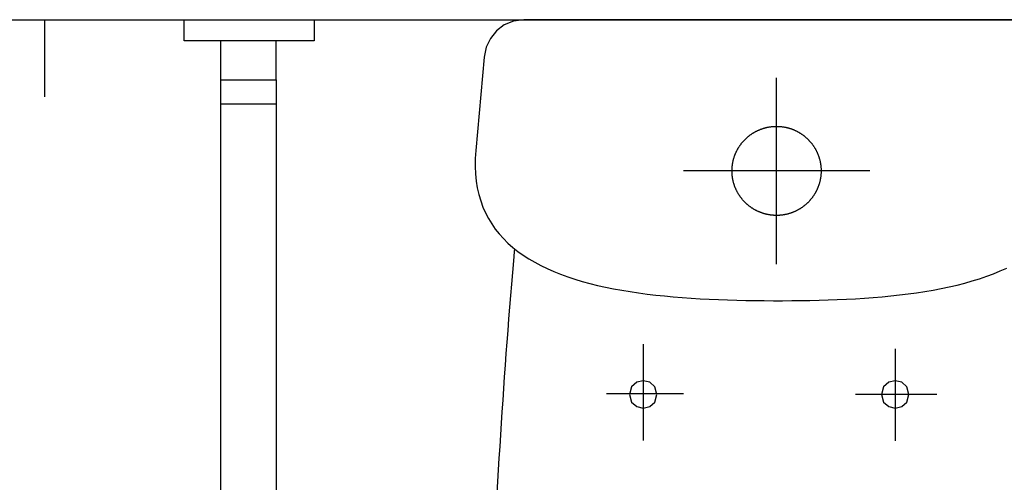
# Model space of a CAD drawing. Header units: inches. Extents: x 0 to 111471, y -105323 to 11070.
# Tile 63 of 256: x 3008 to 3069, y 4794 to 4822. Entities that reach past the tile are written whole.
import ezdxf

# ---------------------------------------------------------------- set-up
doc = ezdxf.new("R2010")
doc.units = ezdxf.units.IN
doc.header["$MEASUREMENT"] = 0
doc.linetypes.add('HIDDEN', pattern=[9.525, 6.35, -3.175])
doc.layers.add('0 - POMOCNICZE', color=6, linetype='Continuous', plot=False)

# ---------------------------------------------------------------- blocks, each defined once
blk = doc.blocks.new('wc2')
for p, q in [((-7.295, 20.251), (-7.295, 25.903)), ((8.203, 19.947), (8.203, 25.873)), ((-7.706, 23.795), (-8.017, 23.515)), ((-7.301, 23.889), (-7.706, 23.795)), ((-6.897, 23.795), (-7.301, 23.889)), ((-6.586, 23.515), (-6.897, 23.795)), ((7.792, 23.795), (7.48, 23.515)), ((8.196, 23.889), (7.792, 23.795)), ((8.6, 23.795), (8.196, 23.889)), ((8.912, 23.515), (8.6, 23.795)), ((-9.864, 23.047), (-4.847, 23.047)), ((-8.017, 23.515), (-8.142, 23.048)), ((-8.142, 23.048), (-8.017, 22.582)), ((-6.461, 23.049), (-6.586, 23.515)), ((-6.586, 22.582), (-6.461, 23.048)), ((-6.461, 23.048), (-6.461, 23.049)), ((5.718, 23.016), (10.461, 23.016)), ((7.48, 23.515), (7.356, 23.048)), ((7.356, 23.048), (7.48, 22.582)), ((9.037, 23.049), (8.912, 23.515)), ((8.912, 22.582), (9.037, 23.048)), ((9.037, 23.048), (9.037, 23.049)), ((-8.017, 22.582), (-7.706, 22.302)), ((-6.897, 22.302), (-6.586, 22.582)), ((7.48, 22.582), (7.792, 22.302)), ((8.601, 22.302), (8.912, 22.582)), ((-7.706, 22.302), (-7.301, 22.208)), ((-7.301, 22.208), (-6.897, 22.302)), ((7.792, 22.302), (8.196, 22.208)), ((8.196, 22.208), (8.601, 22.302)), ((-7.03, 16.99), (-7.564, 16.931)), ((-6.491, 17.042), (-7.03, 16.99)), ((-5.947, 17.088), (-6.491, 17.042)), ((-5.399, 17.129), (-5.947, 17.088)), ((-4.848, 17.163), (-5.399, 17.129)), ((-4.293, 17.193), (-4.848, 17.163)), ((-3.736, 17.218), (-4.293, 17.193)), ((-3.176, 17.238), (-3.736, 17.218)), ((-2.615, 17.254), (-3.176, 17.238)), ((-2.054, 17.266), (-2.615, 17.254)), ((-1.492, 17.275), (-2.054, 17.266)), ((-0.93, 17.28), (-1.492, 17.275)), ((-0.369, 17.282), (-0.93, 17.28)), ((0.19, 17.281), (-0.369, 17.282)), ((0.753, 17.278), (0.19, 17.281)), ((0.19, 17.281), (0.19, 17.281)), ((1.318, 17.271), (0.753, 17.278)), ((1.882, 17.262), (1.318, 17.271)), ((2.447, 17.25), (1.882, 17.262)), ((3.011, 17.234), (2.447, 17.25)), ((3.574, 17.214), (3.011, 17.234)), ((4.135, 17.19), (3.574, 17.214)), ((4.693, 17.161), (4.135, 17.19)), ((5.249, 17.127), (4.693, 17.161)), ((5.801, 17.088), (5.249, 17.127)), ((6.35, 17.043), (5.801, 17.088)), ((6.893, 16.993), (6.35, 17.043)), ((7.431, 16.936), (6.893, 16.993)), ((-10.622, 16.43), (-11.103, 16.318)), ((-10.132, 16.533), (-10.622, 16.43)), ((-9.634, 16.628), (-10.132, 16.533)), ((-9.127, 16.715), (-9.634, 16.628)), ((-8.613, 16.794), (-9.127, 16.715)), ((-8.092, 16.866), (-8.613, 16.794)), ((-7.564, 16.931), (-8.092, 16.866)), ((7.964, 16.873), (7.431, 16.936)), ((8.49, 16.803), (7.964, 16.873)), ((9.009, 16.725), (8.49, 16.803)), ((9.521, 16.641), (9.009, 16.725)), ((10.025, 16.548), (9.521, 16.641)), ((10.52, 16.447), (10.025, 16.548)), ((11.006, 16.338), (10.52, 16.447)), ((-12.921, 15.782), (-13.347, 15.623)), ((-12.483, 15.93), (-12.921, 15.782)), ((-12.034, 16.069), (-12.483, 15.93)), ((-11.574, 16.198), (-12.034, 16.069)), ((-11.103, 16.318), (-11.574, 16.198)), ((11.482, 16.22), (11.006, 16.338)), ((11.947, 16.093), (11.482, 16.22)), ((12.402, 15.956), (11.947, 16.093)), ((12.845, 15.81), (12.402, 15.956)), ((13.276, 15.654), (12.845, 15.81)), ((-13.76, 15.455), (-14.161, 15.275)), ((-13.347, 15.623), (-13.76, 15.455)), ((13.694, 15.487), (13.276, 15.654)), ((14.099, 15.31), (13.694, 15.487)), ((14.491, 15.121), (14.099, 15.31)), ((0, 15.03), (0, 3.569)), ((14.867, 14.921), (14.491, 15.121)), ((15.229, 14.71), (14.867, 14.921)), ((15.576, 14.486), (15.229, 14.71)), ((16.132, 14.274), (16.182, 14.83)), ((15.906, 14.251), (15.576, 14.486)), ((16.219, 14.002), (15.906, 14.251)), ((16.115, 14.085), (16.132, 14.274)), ((16.516, 13.741), (16.219, 14.002)), ((16.794, 13.467), (16.516, 13.741)), ((17.054, 13.178), (16.794, 13.467)), ((17.295, 12.876), (17.054, 13.178)), ((17.516, 12.56), (17.295, 12.876)), ((17.718, 12.229), (17.516, 12.56)), ((17.898, 11.884), (17.718, 12.229)), ((-1.636, 11.496), (-1.613, 11.514)), ((-1.613, 11.514), (-1.59, 11.53)), ((-1.59, 11.53), (-1.566, 11.547)), ((-1.566, 11.547), (-1.543, 11.563)), ((-1.543, 11.563), (-1.519, 11.579)), ((-1.519, 11.579), (-1.495, 11.595)), ((-1.495, 11.595), (-1.471, 11.61)), ((-1.471, 11.61), (-1.447, 11.626)), ((-1.447, 11.626), (-1.422, 11.641)), ((-1.422, 11.641), (-1.398, 11.655)), ((-1.398, 11.655), (-1.373, 11.67)), ((-1.373, 11.67), (-1.348, 11.684)), ((-1.348, 11.684), (-1.323, 11.698)), ((-1.323, 11.698), (-1.298, 11.712)), ((-1.298, 11.712), (-1.272, 11.725)), ((-1.272, 11.725), (-1.247, 11.739)), ((-1.247, 11.739), (-1.221, 11.752)), ((-1.221, 11.752), (-1.196, 11.764)), ((-1.196, 11.764), (-1.17, 11.777)), ((-1.17, 11.777), (-1.144, 11.789)), ((-1.144, 11.789), (-1.118, 11.801)), ((-1.118, 11.801), (-1.091, 11.812)), ((-1.091, 11.812), (-1.065, 11.823)), ((-1.065, 11.823), (-1.038, 11.834)), ((-1.038, 11.834), (-1.012, 11.845)), ((-1.012, 11.845), (-0.985, 11.856)), ((-0.985, 11.856), (-0.958, 11.866)), ((-0.958, 11.866), (-0.931, 11.876)), ((-0.931, 11.876), (-0.904, 11.885)), ((-0.904, 11.885), (-0.877, 11.895)), ((-0.877, 11.895), (-0.85, 11.904)), ((-0.85, 11.904), (-0.823, 11.912)), ((-0.823, 11.912), (-0.795, 11.921)), ((-0.795, 11.921), (-0.768, 11.929)), ((-0.768, 11.929), (-0.74, 11.937)), ((-0.74, 11.937), (-0.713, 11.945)), ((-0.713, 11.945), (-0.685, 11.952)), ((-0.685, 11.952), (-0.657, 11.959)), ((-0.657, 11.959), (-0.629, 11.966)), ((-0.629, 11.966), (-0.601, 11.972)), ((-0.601, 11.972), (-0.573, 11.978)), ((-0.573, 11.978), (-0.545, 11.984)), ((-0.545, 11.984), (-0.517, 11.99)), ((-0.517, 11.99), (-0.489, 11.995)), ((-0.489, 11.995), (-0.46, 12)), ((-0.46, 12), (-0.432, 12.004)), ((-0.432, 12.004), (-0.404, 12.009)), ((-0.404, 12.009), (-0.375, 12.013)), ((-0.375, 12.013), (-0.347, 12.017)), ((-0.347, 12.017), (-0.318, 12.02)), ((-0.318, 12.02), (-0.29, 12.023)), ((-0.29, 12.023), (-0.261, 12.026)), ((-0.261, 12.026), (-0.233, 12.029)), ((-0.233, 12.029), (-0.204, 12.031)), ((-0.204, 12.031), (-0.176, 12.033)), ((-0.176, 12.033), (-0.147, 12.035)), ((-0.147, 12.035), (-0.118, 12.036)), ((-0.118, 12.036), (-0.09, 12.037)), ((-0.09, 12.037), (-0.061, 12.038)), ((-0.061, 12.038), (-0.032, 12.039)), ((-0.032, 12.039), (-0.004, 12.039)), ((-0.004, 12.039), (0.025, 12.039)), ((0.025, 12.039), (0.054, 12.038)), ((0.054, 12.038), (0.082, 12.038)), ((0.082, 12.038), (0.111, 12.037)), ((0.111, 12.037), (0.14, 12.035)), ((0.14, 12.035), (0.168, 12.034)), ((0.168, 12.034), (0.197, 12.032)), ((0.197, 12.032), (0.226, 12.029)), ((0.226, 12.029), (0.254, 12.027)), ((0.254, 12.027), (0.283, 12.024)), ((0.283, 12.024), (0.311, 12.021)), ((0.311, 12.021), (0.34, 12.018)), ((0.34, 12.018), (0.368, 12.014)), ((0.368, 12.014), (0.397, 12.01)), ((0.397, 12.01), (0.425, 12.006)), ((0.425, 12.006), (0.453, 12.001)), ((0.453, 12.001), (0.482, 11.996)), ((0.482, 11.996), (0.51, 11.991)), ((0.51, 11.991), (0.538, 11.985)), ((0.538, 11.985), (0.566, 11.98)), ((0.566, 11.98), (0.594, 11.974)), ((0.594, 11.974), (0.622, 11.967)), ((0.622, 11.967), (0.65, 11.961)), ((0.65, 11.961), (0.678, 11.954)), ((0.678, 11.954), (0.706, 11.946)), ((0.706, 11.946), (0.733, 11.939)), ((0.733, 11.939), (0.761, 11.931)), ((0.761, 11.931), (0.788, 11.923)), ((0.788, 11.923), (0.816, 11.915)), ((0.816, 11.915), (0.843, 11.906)), ((0.843, 11.906), (0.87, 11.897)), ((0.87, 11.897), (0.897, 11.888)), ((0.897, 11.888), (0.925, 11.878)), ((0.925, 11.878), (0.952, 11.868)), ((0.952, 11.868), (0.978, 11.858)), ((0.978, 11.858), (1.005, 11.848)), ((1.005, 11.848), (1.032, 11.837)), ((1.032, 11.837), (1.058, 11.826)), ((1.058, 11.826), (1.085, 11.815)), ((1.085, 11.815), (1.111, 11.803)), ((1.111, 11.803), (1.137, 11.792)), ((1.137, 11.792), (1.163, 11.78)), ((1.163, 11.78), (1.189, 11.767)), ((1.189, 11.767), (1.215, 11.755)), ((1.215, 11.755), (1.24, 11.742)), ((1.24, 11.742), (1.266, 11.729)), ((1.266, 11.729), (1.291, 11.715)), ((1.291, 11.715), (1.317, 11.702)), ((1.317, 11.702), (1.342, 11.688)), ((1.342, 11.688), (1.367, 11.674)), ((1.367, 11.674), (1.391, 11.659)), ((1.391, 11.659), (1.416, 11.644)), ((1.416, 11.644), (1.441, 11.63)), ((1.441, 11.63), (1.465, 11.614)), ((1.465, 11.614), (1.489, 11.599)), ((1.489, 11.599), (1.513, 11.583)), ((1.513, 11.583), (1.537, 11.567)), ((1.537, 11.567), (1.56, 11.551)), ((1.56, 11.551), (1.584, 11.534)), ((1.584, 11.534), (1.607, 11.518)), ((1.607, 11.518), (1.63, 11.501)), ((18.058, 11.523), (17.898, 11.884)), ((18.195, 11.146), (18.058, 11.523)), ((-2.235, 10.883), (-2.218, 10.907)), ((-2.218, 10.907), (-2.201, 10.93)), ((-2.201, 10.93), (-2.184, 10.953)), ((-2.184, 10.953), (-2.167, 10.976)), ((-2.167, 10.976), (-2.149, 10.998)), ((-2.149, 10.998), (-2.131, 11.021)), ((-2.131, 11.021), (-2.113, 11.043)), ((-2.113, 11.043), (-2.095, 11.065)), ((-2.095, 11.065), (-2.076, 11.087)), ((-2.076, 11.087), (-2.057, 11.108)), ((-2.057, 11.108), (-2.038, 11.13)), ((-2.038, 11.13), (-2.019, 11.151)), ((-2.019, 11.151), (-1.999, 11.172)), ((-1.999, 11.172), (-1.98, 11.193)), ((-1.98, 11.193), (-1.96, 11.213)), ((-1.96, 11.213), (-1.94, 11.234)), ((-1.94, 11.234), (-1.919, 11.254)), ((-1.919, 11.254), (-1.899, 11.274)), ((-1.899, 11.274), (-1.878, 11.294)), ((-1.878, 11.294), (-1.857, 11.313)), ((-1.857, 11.313), (-1.836, 11.333)), ((-1.836, 11.333), (-1.814, 11.352)), ((-1.814, 11.352), (-1.793, 11.371)), ((-1.793, 11.371), (-1.771, 11.389)), ((-1.771, 11.389), (-1.749, 11.408)), ((-1.749, 11.408), (-1.727, 11.426)), ((-1.727, 11.426), (-1.704, 11.444)), ((-1.704, 11.444), (-1.682, 11.462)), ((-1.682, 11.462), (-1.659, 11.479)), ((-1.659, 11.479), (-1.636, 11.496)), ((1.63, 11.501), (1.653, 11.484)), ((1.653, 11.484), (1.676, 11.466)), ((1.676, 11.466), (1.699, 11.449)), ((1.699, 11.449), (1.721, 11.431)), ((1.721, 11.431), (1.743, 11.412)), ((1.743, 11.412), (1.765, 11.394)), ((1.765, 11.394), (1.787, 11.376)), ((1.787, 11.376), (1.809, 11.357)), ((1.809, 11.357), (1.83, 11.338)), ((1.83, 11.338), (1.852, 11.318)), ((1.852, 11.318), (1.873, 11.299)), ((1.873, 11.299), (1.894, 11.279)), ((1.894, 11.279), (1.914, 11.259)), ((1.914, 11.259), (1.935, 11.239)), ((1.935, 11.239), (1.955, 11.219)), ((1.955, 11.219), (1.975, 11.198)), ((1.975, 11.198), (1.995, 11.177)), ((1.995, 11.177), (2.014, 11.156)), ((2.014, 11.156), (2.033, 11.135)), ((2.033, 11.135), (2.053, 11.114)), ((2.053, 11.114), (2.071, 11.092)), ((2.071, 11.092), (2.09, 11.07)), ((2.09, 11.07), (2.109, 11.048)), ((2.109, 11.048), (2.127, 11.026)), ((2.127, 11.026), (2.145, 11.004)), ((2.145, 11.004), (2.162, 10.981)), ((2.162, 10.981), (2.18, 10.959)), ((2.18, 10.959), (2.197, 10.936)), ((2.197, 10.936), (2.214, 10.913)), ((2.214, 10.913), (2.231, 10.889)), ((18.31, 10.754), (18.195, 11.146)), ((-2.559, 10.278), (-2.548, 10.304)), ((-2.548, 10.304), (-2.538, 10.331)), ((-2.538, 10.331), (-2.527, 10.358)), ((-2.527, 10.358), (-2.516, 10.384)), ((-2.516, 10.384), (-2.504, 10.41)), ((-2.504, 10.41), (-2.492, 10.436)), ((-2.492, 10.436), (-2.48, 10.462)), ((-2.48, 10.462), (-2.468, 10.488)), ((-2.468, 10.488), (-2.455, 10.514)), ((-2.455, 10.514), (-2.443, 10.54)), ((-2.443, 10.54), (-2.429, 10.565)), ((-2.429, 10.565), (-2.416, 10.591)), ((-2.416, 10.591), (-2.402, 10.616)), ((-2.402, 10.616), (-2.388, 10.641)), ((-2.388, 10.641), (-2.374, 10.666)), ((-2.374, 10.666), (-2.36, 10.691)), ((-2.36, 10.691), (-2.345, 10.715)), ((-2.345, 10.715), (-2.33, 10.74)), ((-2.33, 10.74), (-2.315, 10.764)), ((-2.315, 10.764), (-2.3, 10.788)), ((-2.3, 10.788), (-2.284, 10.812)), ((-2.284, 10.812), (-2.268, 10.836)), ((-2.268, 10.836), (-2.252, 10.86)), ((-2.252, 10.86), (-2.235, 10.883)), ((2.231, 10.889), (2.247, 10.866)), ((2.247, 10.866), (2.264, 10.842)), ((2.264, 10.842), (2.28, 10.818)), ((2.28, 10.818), (2.296, 10.794)), ((2.296, 10.794), (2.311, 10.77)), ((2.311, 10.77), (2.326, 10.746)), ((2.326, 10.746), (2.341, 10.722)), ((2.341, 10.722), (2.356, 10.697)), ((2.356, 10.697), (2.371, 10.672)), ((2.371, 10.672), (2.385, 10.647)), ((2.385, 10.647), (2.399, 10.622)), ((2.399, 10.622), (2.413, 10.597)), ((2.413, 10.597), (2.426, 10.572)), ((2.426, 10.572), (2.439, 10.546)), ((2.439, 10.546), (2.452, 10.521)), ((2.452, 10.521), (2.465, 10.495)), ((2.465, 10.495), (2.477, 10.469)), ((2.477, 10.469), (2.489, 10.443)), ((2.489, 10.443), (2.501, 10.417)), ((2.501, 10.417), (2.513, 10.391)), ((2.513, 10.391), (2.524, 10.364)), ((2.524, 10.364), (2.535, 10.338)), ((2.535, 10.338), (2.546, 10.311)), ((2.546, 10.311), (2.556, 10.285)), ((18.402, 10.346), (18.31, 10.754)), ((18.47, 9.921), (18.402, 10.346)), ((-2.715, 9.668), (-2.711, 9.696)), ((-2.711, 9.696), (-2.706, 9.724)), ((-2.706, 9.724), (-2.702, 9.753)), ((-2.702, 9.753), (-2.697, 9.781)), ((-2.697, 9.781), (-2.692, 9.809)), ((-2.692, 9.809), (-2.686, 9.837)), ((-2.686, 9.837), (-2.68, 9.865)), ((-2.68, 9.865), (-2.674, 9.893)), ((-2.674, 9.893), (-2.668, 9.921)), ((-2.668, 9.921), (-2.661, 9.949)), ((-2.661, 9.949), (-2.654, 9.977)), ((-2.654, 9.977), (-2.647, 10.005)), ((-2.647, 10.005), (-2.64, 10.033)), ((-2.64, 10.033), (-2.632, 10.06)), ((-2.632, 10.06), (-2.624, 10.088)), ((-2.624, 10.088), (-2.615, 10.115)), ((-2.615, 10.115), (-2.607, 10.142)), ((-2.607, 10.142), (-2.598, 10.17)), ((-2.598, 10.17), (-2.588, 10.197)), ((-2.588, 10.197), (-2.579, 10.224)), ((-2.579, 10.224), (-2.569, 10.251)), ((-2.569, 10.251), (-2.559, 10.278)), ((2.556, 10.285), (2.566, 10.258)), ((2.566, 10.258), (2.576, 10.231)), ((2.576, 10.231), (2.586, 10.204)), ((2.586, 10.204), (2.595, 10.177)), ((2.595, 10.177), (2.604, 10.149)), ((2.604, 10.149), (2.613, 10.122)), ((2.613, 10.122), (2.622, 10.095)), ((2.622, 10.095), (2.63, 10.067)), ((2.63, 10.067), (2.638, 10.04)), ((2.638, 10.04), (2.645, 10.012)), ((2.645, 10.012), (2.653, 9.984)), ((2.653, 9.984), (2.66, 9.956)), ((2.66, 9.956), (2.666, 9.928)), ((2.666, 9.928), (2.673, 9.9)), ((2.673, 9.9), (2.679, 9.872)), ((2.679, 9.872), (2.685, 9.844)), ((2.685, 9.844), (2.69, 9.816)), ((2.69, 9.816), (2.696, 9.788)), ((2.696, 9.788), (2.701, 9.76)), ((2.701, 9.76), (2.705, 9.732)), ((2.705, 9.732), (2.71, 9.703)), ((2.71, 9.703), (2.714, 9.675)), ((18.515, 9.479), (18.47, 9.921)), ((-5.73, 9.299), (5.73, 9.299)), ((-2.74, 9.296), (-2.739, 9.324)), ((-2.739, 9.267), (-2.74, 9.296)), ((-2.739, 9.353), (-2.738, 9.382)), ((-2.739, 9.324), (-2.739, 9.353)), ((-2.739, 9.238), (-2.739, 9.267)), ((-2.738, 9.21), (-2.739, 9.238)), ((-2.738, 9.382), (-2.737, 9.41)), ((-2.737, 9.181), (-2.738, 9.21)), ((-2.737, 9.41), (-2.736, 9.439)), ((-2.736, 9.152), (-2.737, 9.181)), ((-2.736, 9.439), (-2.734, 9.468)), ((-2.734, 9.124), (-2.736, 9.152)), ((-2.734, 9.468), (-2.732, 9.496)), ((-2.732, 9.095), (-2.734, 9.124)), ((-2.732, 9.496), (-2.73, 9.525)), ((-2.73, 9.067), (-2.732, 9.095)), ((-2.73, 9.525), (-2.728, 9.554)), ((-2.728, 9.554), (-2.725, 9.582)), ((-2.725, 9.582), (-2.722, 9.611)), ((-2.722, 9.611), (-2.718, 9.639)), ((-2.718, 9.639), (-2.715, 9.668)), ((2.714, 9.675), (2.717, 9.646)), ((2.717, 9.646), (2.721, 9.618)), ((2.721, 9.618), (2.724, 9.589)), ((2.724, 9.589), (2.727, 9.561)), ((2.727, 9.561), (2.73, 9.532)), ((2.73, 9.532), (2.732, 9.504)), ((2.732, 9.102), (2.73, 9.073)), ((2.732, 9.504), (2.734, 9.475)), ((2.734, 9.13), (2.732, 9.102)), ((2.734, 9.475), (2.736, 9.446)), ((2.736, 9.159), (2.734, 9.13)), ((2.736, 9.446), (2.737, 9.418)), ((2.737, 9.188), (2.736, 9.159)), ((2.737, 9.418), (2.738, 9.389)), ((2.738, 9.216), (2.737, 9.188)), ((2.738, 9.389), (2.739, 9.36)), ((2.739, 9.245), (2.738, 9.216)), ((2.739, 9.36), (2.739, 9.332)), ((2.739, 9.332), (2.74, 9.303)), ((2.74, 9.303), (2.739, 9.274)), ((2.739, 9.274), (2.739, 9.245)), ((2.74, 9.303), (2.74, 9.303)), ((2.74, 9.299), (2.74, 9.299)), ((18.534, 9.02), (18.515, 9.479)), ((-2.727, 9.038), (-2.73, 9.067)), ((-2.724, 9.009), (-2.727, 9.038)), ((-2.721, 8.981), (-2.724, 9.009)), ((-2.718, 8.952), (-2.721, 8.981)), ((-2.714, 8.924), (-2.718, 8.952)), ((-2.71, 8.896), (-2.714, 8.924)), ((-2.705, 8.867), (-2.71, 8.896)), ((-2.701, 8.839), (-2.705, 8.867)), ((-2.696, 8.811), (-2.701, 8.839)), ((-2.69, 8.782), (-2.696, 8.811)), ((-2.685, 8.754), (-2.69, 8.782)), ((-2.679, 8.726), (-2.685, 8.754)), ((-2.673, 8.698), (-2.679, 8.726)), ((-2.666, 8.67), (-2.673, 8.698)), ((-2.66, 8.642), (-2.666, 8.67)), ((-2.653, 8.615), (-2.66, 8.642)), ((-2.645, 8.587), (-2.653, 8.615)), ((-2.638, 8.559), (-2.645, 8.587)), ((-2.63, 8.532), (-2.638, 8.559)), ((-2.622, 8.504), (-2.63, 8.532)), ((-2.613, 8.477), (-2.622, 8.504)), ((-2.604, 8.449), (-2.613, 8.477)), ((2.615, 8.483), (2.607, 8.456)), ((2.624, 8.511), (2.615, 8.483)), ((2.632, 8.538), (2.624, 8.511)), ((2.64, 8.566), (2.632, 8.538)), ((2.647, 8.593), (2.64, 8.566)), ((2.654, 8.621), (2.647, 8.593)), ((2.661, 8.649), (2.654, 8.621)), ((2.668, 8.677), (2.661, 8.649)), ((2.674, 8.705), (2.668, 8.677)), ((2.68, 8.733), (2.674, 8.705)), ((2.686, 8.761), (2.68, 8.733)), ((2.692, 8.789), (2.686, 8.761)), ((2.697, 8.817), (2.692, 8.789)), ((2.702, 8.846), (2.697, 8.817)), ((2.706, 8.874), (2.702, 8.846)), ((2.711, 8.902), (2.706, 8.874)), ((2.715, 8.931), (2.711, 8.902)), ((2.718, 8.959), (2.715, 8.931)), ((2.722, 8.988), (2.718, 8.959)), ((2.725, 9.016), (2.722, 8.988)), ((2.728, 9.045), (2.725, 9.016)), ((2.73, 9.073), (2.728, 9.045)), ((18.497, 8.05), (18.528, 8.544)), ((18.528, 8.544), (18.534, 9.02)), ((-2.595, 8.422), (-2.604, 8.449)), ((-2.586, 8.395), (-2.595, 8.422)), ((-2.576, 8.368), (-2.586, 8.395)), ((-2.567, 8.341), (-2.576, 8.368)), ((-2.556, 8.314), (-2.567, 8.341)), ((-2.546, 8.288), (-2.556, 8.314)), ((-2.535, 8.261), (-2.546, 8.288)), ((-2.524, 8.234), (-2.535, 8.261)), ((-2.513, 8.208), (-2.524, 8.234)), ((-2.501, 8.182), (-2.513, 8.208)), ((-2.489, 8.156), (-2.501, 8.182)), ((-2.477, 8.13), (-2.489, 8.156)), ((-2.465, 8.104), (-2.477, 8.13)), ((-2.452, 8.078), (-2.465, 8.104)), ((-2.439, 8.052), (-2.452, 8.078)), ((-2.426, 8.027), (-2.439, 8.052)), ((-2.413, 8.002), (-2.426, 8.027)), ((-2.399, 7.976), (-2.413, 8.002)), ((-2.385, 7.951), (-2.399, 7.976)), ((-2.371, 7.926), (-2.385, 7.951)), ((-2.356, 7.902), (-2.371, 7.926)), ((-2.342, 7.877), (-2.356, 7.902)), ((-2.327, 7.853), (-2.342, 7.877)), ((2.345, 7.883), (2.33, 7.858)), ((2.36, 7.908), (2.345, 7.883)), ((2.374, 7.932), (2.36, 7.908)), ((2.388, 7.957), (2.374, 7.932)), ((2.402, 7.982), (2.388, 7.957)), ((2.416, 8.008), (2.402, 7.982)), ((2.429, 8.033), (2.416, 8.008)), ((2.442, 8.058), (2.429, 8.033)), ((2.455, 8.084), (2.442, 8.058)), ((2.468, 8.11), (2.455, 8.084)), ((2.48, 8.136), (2.468, 8.11)), ((2.492, 8.162), (2.48, 8.136)), ((2.504, 8.188), (2.492, 8.162)), ((2.516, 8.214), (2.504, 8.188)), ((2.527, 8.241), (2.516, 8.214)), ((2.538, 8.267), (2.527, 8.241)), ((2.548, 8.294), (2.538, 8.267)), ((2.559, 8.321), (2.548, 8.294)), ((2.569, 8.347), (2.559, 8.321)), ((2.579, 8.374), (2.569, 8.347)), ((2.588, 8.401), (2.579, 8.374)), ((2.598, 8.429), (2.588, 8.401)), ((2.607, 8.456), (2.598, 8.429)), ((17.985, 2.306), (18.497, 8.05)), ((-2.311, 7.828), (-2.327, 7.853)), ((-2.296, 7.804), (-2.311, 7.828)), ((-2.28, 7.78), (-2.296, 7.804)), ((-2.264, 7.757), (-2.28, 7.78)), ((-2.248, 7.733), (-2.264, 7.757)), ((-2.231, 7.709), (-2.248, 7.733)), ((-2.214, 7.686), (-2.231, 7.709)), ((-2.197, 7.663), (-2.214, 7.686)), ((-2.18, 7.64), (-2.197, 7.663)), ((-2.163, 7.617), (-2.18, 7.64)), ((-2.145, 7.595), (-2.163, 7.617)), ((-2.127, 7.573), (-2.145, 7.595)), ((-2.109, 7.55), (-2.127, 7.573)), ((-2.09, 7.528), (-2.109, 7.55)), ((-2.072, 7.507), (-2.09, 7.528)), ((-2.053, 7.485), (-2.072, 7.507)), ((-2.034, 7.464), (-2.053, 7.485)), ((-2.014, 7.442), (-2.034, 7.464)), ((-1.995, 7.421), (-2.014, 7.442)), ((-1.975, 7.401), (-1.995, 7.421)), ((-1.955, 7.38), (-1.975, 7.401)), ((-1.935, 7.36), (-1.955, 7.38)), ((-1.914, 7.339), (-1.935, 7.36)), ((-1.894, 7.32), (-1.914, 7.339)), ((-1.873, 7.3), (-1.894, 7.32)), ((-1.852, 7.28), (-1.873, 7.3)), ((-1.831, 7.261), (-1.852, 7.28)), ((1.857, 7.285), (1.836, 7.266)), ((1.878, 7.304), (1.857, 7.285)), ((1.899, 7.324), (1.878, 7.304)), ((1.919, 7.344), (1.899, 7.324)), ((1.939, 7.364), (1.919, 7.344)), ((1.96, 7.385), (1.939, 7.364)), ((1.98, 7.405), (1.96, 7.385)), ((1.999, 7.426), (1.98, 7.405)), ((2.019, 7.447), (1.999, 7.426)), ((2.038, 7.469), (2.019, 7.447)), ((2.057, 7.49), (2.038, 7.469)), ((2.076, 7.512), (2.057, 7.49)), ((2.095, 7.533), (2.076, 7.512)), ((2.113, 7.556), (2.095, 7.533)), ((2.131, 7.578), (2.113, 7.556)), ((2.149, 7.6), (2.131, 7.578)), ((2.167, 7.623), (2.149, 7.6)), ((2.184, 7.646), (2.167, 7.623)), ((2.201, 7.669), (2.184, 7.646)), ((2.218, 7.692), (2.201, 7.669)), ((2.235, 7.715), (2.218, 7.692)), ((2.251, 7.738), (2.235, 7.715)), ((2.268, 7.762), (2.251, 7.738)), ((2.284, 7.786), (2.268, 7.762)), ((2.299, 7.81), (2.284, 7.786)), ((2.315, 7.834), (2.299, 7.81)), ((2.33, 7.858), (2.315, 7.834)), ((-1.809, 7.242), (-1.831, 7.261)), ((-1.787, 7.223), (-1.809, 7.242)), ((-1.766, 7.205), (-1.787, 7.223)), ((-1.744, 7.186), (-1.766, 7.205)), ((-1.721, 7.168), (-1.744, 7.186)), ((-1.699, 7.15), (-1.721, 7.168)), ((-1.676, 7.132), (-1.699, 7.15)), ((-1.654, 7.115), (-1.676, 7.132)), ((-1.631, 7.098), (-1.654, 7.115)), ((-1.608, 7.081), (-1.631, 7.098)), ((-1.584, 7.064), (-1.608, 7.081)), ((-1.561, 7.048), (-1.584, 7.064)), ((-1.537, 7.032), (-1.561, 7.048)), ((-1.513, 7.016), (-1.537, 7.032)), ((-1.489, 7), (-1.513, 7.016)), ((-1.465, 6.984), (-1.489, 7)), ((-1.441, 6.969), (-1.465, 6.984)), ((-1.416, 6.954), (-1.441, 6.969)), ((-1.392, 6.939), (-1.416, 6.954)), ((-1.367, 6.925), (-1.392, 6.939)), ((-1.342, 6.911), (-1.367, 6.925)), ((-1.317, 6.897), (-1.342, 6.911)), ((-1.292, 6.883), (-1.317, 6.897)), ((-1.266, 6.87), (-1.292, 6.883)), ((-1.241, 6.857), (-1.266, 6.87)), ((-1.215, 6.844), (-1.241, 6.857)), ((-1.189, 6.831), (-1.215, 6.844)), ((-1.163, 6.819), (-1.189, 6.831)), ((-1.137, 6.807), (-1.163, 6.819)), ((-1.111, 6.795), (-1.137, 6.807)), ((-1.085, 6.784), (-1.111, 6.795)), ((-1.058, 6.772), (-1.085, 6.784)), ((-1.032, 6.762), (-1.058, 6.772)), ((-1.005, 6.751), (-1.032, 6.762)), ((-0.979, 6.74), (-1.005, 6.751)), ((-0.952, 6.73), (-0.979, 6.74)), ((-0.925, 6.721), (-0.952, 6.73)), ((-0.898, 6.711), (-0.925, 6.721)), ((-0.871, 6.702), (-0.898, 6.711)), ((-0.843, 6.693), (-0.871, 6.702)), ((-0.816, 6.684), (-0.843, 6.693)), ((-0.789, 6.676), (-0.816, 6.684)), ((-0.761, 6.668), (-0.789, 6.676)), ((-0.733, 6.66), (-0.761, 6.668)), ((0.74, 6.662), (0.712, 6.654)), ((0.768, 6.669), (0.74, 6.662)), ((0.795, 6.678), (0.768, 6.669)), ((0.822, 6.686), (0.795, 6.678)), ((0.85, 6.695), (0.822, 6.686)), ((0.877, 6.704), (0.85, 6.695)), ((0.904, 6.713), (0.877, 6.704)), ((0.931, 6.723), (0.904, 6.713)), ((0.958, 6.733), (0.931, 6.723)), ((0.985, 6.743), (0.958, 6.733)), ((1.012, 6.753), (0.985, 6.743)), ((1.038, 6.764), (1.012, 6.753)), ((1.065, 6.775), (1.038, 6.764)), ((1.091, 6.786), (1.065, 6.775)), ((1.117, 6.798), (1.091, 6.786)), ((1.143, 6.81), (1.117, 6.798)), ((1.169, 6.822), (1.143, 6.81)), ((1.195, 6.834), (1.169, 6.822)), ((1.221, 6.847), (1.195, 6.834)), ((1.247, 6.86), (1.221, 6.847)), ((1.272, 6.873), (1.247, 6.86)), ((1.298, 6.886), (1.272, 6.873)), ((1.323, 6.9), (1.298, 6.886)), ((1.348, 6.914), (1.323, 6.9)), ((1.373, 6.928), (1.348, 6.914)), ((1.397, 6.943), (1.373, 6.928)), ((1.422, 6.958), (1.397, 6.943)), ((1.446, 6.973), (1.422, 6.958)), ((1.471, 6.988), (1.446, 6.973)), ((1.495, 7.003), (1.471, 6.988)), ((1.519, 7.019), (1.495, 7.003)), ((1.543, 7.035), (1.519, 7.019)), ((1.566, 7.052), (1.543, 7.035)), ((1.59, 7.068), (1.566, 7.052)), ((1.613, 7.085), (1.59, 7.068)), ((1.636, 7.102), (1.613, 7.085)), ((1.659, 7.119), (1.636, 7.102)), ((1.682, 7.137), (1.659, 7.119)), ((1.704, 7.154), (1.682, 7.137)), ((1.727, 7.172), (1.704, 7.154)), ((1.749, 7.191), (1.727, 7.172)), ((1.771, 7.209), (1.749, 7.191)), ((1.793, 7.228), (1.771, 7.209)), ((1.814, 7.246), (1.793, 7.228)), ((1.836, 7.266), (1.814, 7.246)), ((-0.706, 6.652), (-0.733, 6.66)), ((-0.678, 6.645), (-0.706, 6.652)), ((-0.65, 6.638), (-0.678, 6.645)), ((-0.622, 6.631), (-0.65, 6.638)), ((-0.594, 6.625), (-0.622, 6.631)), ((-0.566, 6.619), (-0.594, 6.625)), ((-0.538, 6.613), (-0.566, 6.619)), ((-0.51, 6.608), (-0.538, 6.613)), ((-0.482, 6.602), (-0.51, 6.608)), ((-0.454, 6.597), (-0.482, 6.602)), ((-0.425, 6.593), (-0.454, 6.597)), ((-0.397, 6.589), (-0.425, 6.593)), ((-0.368, 6.585), (-0.397, 6.589)), ((-0.34, 6.581), (-0.368, 6.585)), ((-0.312, 6.577), (-0.34, 6.581)), ((-0.283, 6.574), (-0.312, 6.577)), ((-0.254, 6.572), (-0.283, 6.574)), ((-0.226, 6.569), (-0.254, 6.572)), ((-0.197, 6.567), (-0.226, 6.569)), ((-0.169, 6.565), (-0.197, 6.567)), ((-0.14, 6.563), (-0.169, 6.565)), ((-0.111, 6.562), (-0.14, 6.563)), ((-0.083, 6.561), (-0.111, 6.562)), ((-0.054, 6.56), (-0.083, 6.561)), ((-0.025, 6.56), (-0.054, 6.56)), ((0.003, 6.56), (-0.025, 6.56)), ((0.032, 6.56), (0.003, 6.56)), ((0.061, 6.56), (0.032, 6.56)), ((0.089, 6.561), (0.061, 6.56)), ((0.118, 6.562), (0.089, 6.561)), ((0.147, 6.564), (0.118, 6.562)), ((0.175, 6.565), (0.147, 6.564)), ((0.204, 6.567), (0.175, 6.565)), ((0.233, 6.57), (0.204, 6.567)), ((0.261, 6.572), (0.233, 6.57)), ((0.29, 6.575), (0.261, 6.572)), ((0.318, 6.578), (0.29, 6.575)), ((0.347, 6.582), (0.318, 6.578)), ((0.375, 6.586), (0.347, 6.582)), ((0.404, 6.59), (0.375, 6.586)), ((0.432, 6.594), (0.404, 6.59)), ((0.46, 6.599), (0.432, 6.594)), ((0.488, 6.604), (0.46, 6.599)), ((0.517, 6.609), (0.488, 6.604)), ((0.545, 6.614), (0.517, 6.609)), ((0.573, 6.62), (0.545, 6.614)), ((0.601, 6.626), (0.573, 6.62)), ((0.629, 6.633), (0.601, 6.626)), ((0.657, 6.64), (0.629, 6.633)), ((0.685, 6.647), (0.657, 6.64)), ((0.712, 6.654), (0.685, 6.647)), ((17.858, 1.697), (17.985, 2.306)), ((17.6, 1.147), (17.858, 1.697)), ((16.748, 0.317), (17.225, 0.679)), ((17.225, 0.679), (17.6, 1.147)), ((-15.543, 0), (15.543, 0)), ((15.543, 0), (16.182, 0.083)), ((16.182, 0.083), (16.748, 0.317))]:
    blk.add_line(p, q)
at = {"linetype": 'Continuous'}
blk.add_arc((-458.659, 55.684), 476.595, 355.0825, 357.83642, dxfattribs=at)
blk = doc.blocks.new('wc dla niepełnosprawnych')
at = {"lineweight": -2}
for p, q in [((30.78, 3.7), (30.78, 35.017)), ((34.18, 35.017), (34.18, 3.7)), ((30.78, 5.2), (34.18, 5.2)), ((34.18, 3.7), (30.78, 3.7)), ((30.78, 3.7), (30.78, 1.3)), ((34.18, 3.7), (30.78, 3.7)), ((34.18, 3.7), (34.18, 1.3)), ((28.428, 1.3), (36.428, 1.3)), ((28.428, 0), (28.428, 1.3)), ((36.428, 1.3), (36.428, 0)), ((36.428, 0), (28.428, 0))]:
    blk.add_line(p, q, dxfattribs=at)
at = {"layer": '0 - POMOCNICZE', "linetype": 'HIDDEN', "ltscale": 10}
for p, q in [((45, 100), (45, 0)), ((0, 0), (-45, 0)), ((45, 0), (0, 0))]:
    blk.add_line(p, q, dxfattribs=at)
blk.add_blockref('wc2', (0, 0))

msp = doc.modelspace()

# ---------------------------------------------------------------- linework, layer by layer
at = {"layer": '0 - POMOCNICZE'}
msp.add_lwpolyline([(2724.417, 4822.483), (5158.035, 4822.483)], dxfattribs=at)

# ---------------------------------------------------------------- block references
at = {"rotation": 180}
msp.add_blockref('wc dla niepełnosprawnych', (3054.841, 4822.483), dxfattribs=at)

doc.saveas('drawing.dxf')
